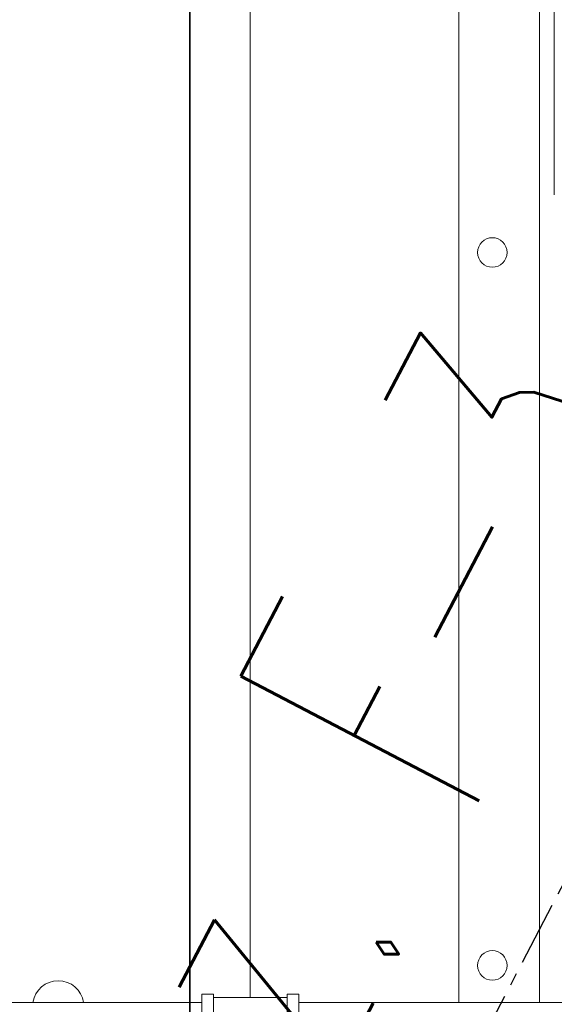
# Model space of a CAD drawing. Header units: millimetres. Extents: x -303 to 588072, y -379 to 357555.
# Tile 31 of 88: x 562888 to 562927, y 340239 to 340312. Entities that reach past the tile are written whole.
import ezdxf

# ---------------------------------------------------------------- set-up
doc = ezdxf.new("R2010")
doc.units = ezdxf.units.MM
doc.header["$LTSCALE"] = 0.15
doc.header["$MEASUREMENT"] = 0
doc.header["$PDSIZE"] = -5
doc.linetypes.add('CENTER', pattern=[50.8, 31.75, -6.35, 6.35, -6.35])
for name, color, linetype in [('3', 4, 'Continuous'), ('3_pompownia.K_IR', 7, 'Continuous'), ('RFD_1', 2, 'Continuous'), ('RFD_3', 4, 'Continuous'), ('RFD_4', 6, 'CENTER'), ('RFD_5', 8, 'Continuous'), ('RFD_5 @ 10', 8, 'Continuous')]:
    doc.layers.add(name, color=color, linetype=linetype)
doc.styles.get("Standard").update_dxf_attribs({"font": 'simplex.shx', "width": 0.75})
doc.styles.add('txt3', font='simplex.shx', dxfattribs={"width": 0.75, "height": 20})
doc.dimstyles.new('opis 1.1', dxfattribs={"dimscale": 0, "dimtxt": 2, "dimasz": 1, "dimexe": 0.5, "dimexo": 1, "dimgap": 0, "dimtad": 0, "dimdec": 1, "dimrnd": 0.5, "dimdsep": 46, "dimtxsty": 'Standard', "dimblk1": 'OBLIQUE', "dimblk2": 'OBLIQUE', "dimsah": 1, "dimcen": 1, "dimdle": 0.5, "dimclrd": 256, "dimclre": 256, "dimclrt": 4, "dimadec": 0, "dimazin": 2, "dimtm": 1e-09, "dimtfac": 0.75, "dimtdec": 1, "dimtmove": 0, "dimatfit": 3, "dimfxl": 0, "dimtvp": 0.75, "dimtolj": 1, "dimtzin": 0, "dimlwd": -1, "dimlwe": -1, "dimarcsym": 0})

# ---------------------------------------------------------------- blocks, each defined once
blk = doc.blocks.new('rfrefrffff')
at = {"layer": '3_pompownia.K_IR', "color": 254, "linetype": 'Continuous', "lineweight": 15}
for p, q in [((562904.697, 340399.692), (562904.697, 340239.287)), ((562920.197, 340374.692), (562920.197, 340238.933)), ((562926.197, 340374.692), (562926.197, 340238.932)), ((562927.308, 340358.979), (562927.308, 340298.984)), ((562901.967, 340239.563), (562901.097, 340239.563)), ((562901.097, 340239.563), (562901.097, 340236.828)), ((562901.967, 340236.828), (562901.967, 340239.563)), ((562904.697, 340239.306), (562901.967, 340239.306)), ((562907.427, 340239.306), (562904.697, 340239.306)), ((562908.297, 340239.563), (562907.427, 340239.563)), ((562907.427, 340239.563), (562907.427, 340236.828)), ((562908.297, 340236.828), (562908.297, 340239.563)), ((562901.097, 340238.936), (562833.946, 340238.936)), ((563201.097, 340238.936), (562908.297, 340238.936))]:
    blk.add_line(p, q, dxfattribs=at)
for centre, radius, start, end in [((562922.697, 340294.692), 1.1, 90, 270), ((562922.697, 340294.692), 1.1, 270, 90), ((562922.697, 340241.692), 1.1, 90, 270), ((562922.697, 340241.692), 1.1, 270, 90), ((562890.413, 340238.652), 1.905, 8.65486, 171.34514)]:
    blk.add_arc(centre, radius, start, end, dxfattribs=at)
blk = doc.blocks.new('_Oblique')
at = {"color": 0, "linetype": 'ByBlock', "lineweight": -2}
blk.add_line((-0.5, -0.5), (0.5, 0.5), dxfattribs=at)
blk = doc.blocks.new('*D1760')
at = {"layer": 'Defpoints', "color": 0, "lineweight": 80}
for p in [(562817.769, 340404.692), (562907.657, 340404.692), (562900.197, 340194.692)]:
    blk.add_point(p, dxfattribs=at)
at = {"layer": 'RFD_5'}
for p, q in [((562817.769, 340189.692), (562817.769, 340409.692)), ((562837.769, 340404.692), (562812.769, 340404.692)), ((562837.769, 340194.692), (562812.769, 340194.692))]:
    blk.add_line(p, q, dxfattribs=at)
at = {"layer": 'RFD_5', "xscale": 10, "yscale": 10, "zscale": 10}
for p, rotation in [((562817.769, 340404.692), 90), ((562817.769, 340194.692), 270)]:
    blk.add_blockref('_Oblique', p, dxfattribs=dict(at, rotation=rotation))
at = {"layer": 'RFD_5', "color": 4, "insert": (562802.769, 340299.692), "char_height": 20, "attachment_point": 5, "rotation": 90}
blk.add_mtext('\\A1;210', dxfattribs=at)

msp = doc.modelspace()

# ---------------------------------------------------------------- linework, layer by layer
at = {"layer": 'RFD_1', "linetype": 'Continuous', "lineweight": 35, "flags": 128}
msp.add_lwpolyline([(562900.197, 340404.692), (563010.197, 340404.692), (563010.197, 340194.692), (562900.197, 340194.692)], close=True, dxfattribs=at)
at = {"layer": 'RFD_4'}
msp.add_line((562900.197, 340194.692), (563010.197, 340404.692), dxfattribs=at)

# ---------------------------------------------------------------- block references
at = {"layer": 'RFD_3', "color": 3}
msp.add_blockref('rfrefrffff', (0, 0), dxfattribs=at)

# ---------------------------------------------------------------- texts
at = {"layer": '3', "color": 4, "insert": (562907.332, 340212.107, 40), "char_height": 20, "attachment_point": 4, "rotation": 62.35424, "style": 'txt3'}
msp.add_mtext('{\\A1;\\W0.80000x;poz. F-3}\\P{\\A1;\\W0.80000x;210x110x30cm}', dxfattribs=at)

# ---------------------------------------------------------------- dimensions: what is measured, and where the dimension line sits
at = {"layer": 'RFD_5 @ 10'}
dim = msp.add_linear_dim(base=(562817.769, 340404.692), p1=(562900.197, 340194.692), p2=(562907.657, 340404.692), angle=90, dimstyle='opis 1.1', override={"dimscale": 0, "dimblk1": 'Oblique', "dimblk2": 'Oblique', "dimtmove": 1}, dxfattribs=at)
dim.commit()
dim.dimension.update_dxf_attribs({"geometry": '*D1760', "text_midpoint": (562802.769, 340299.692)})

doc.saveas('drawing.dxf')
